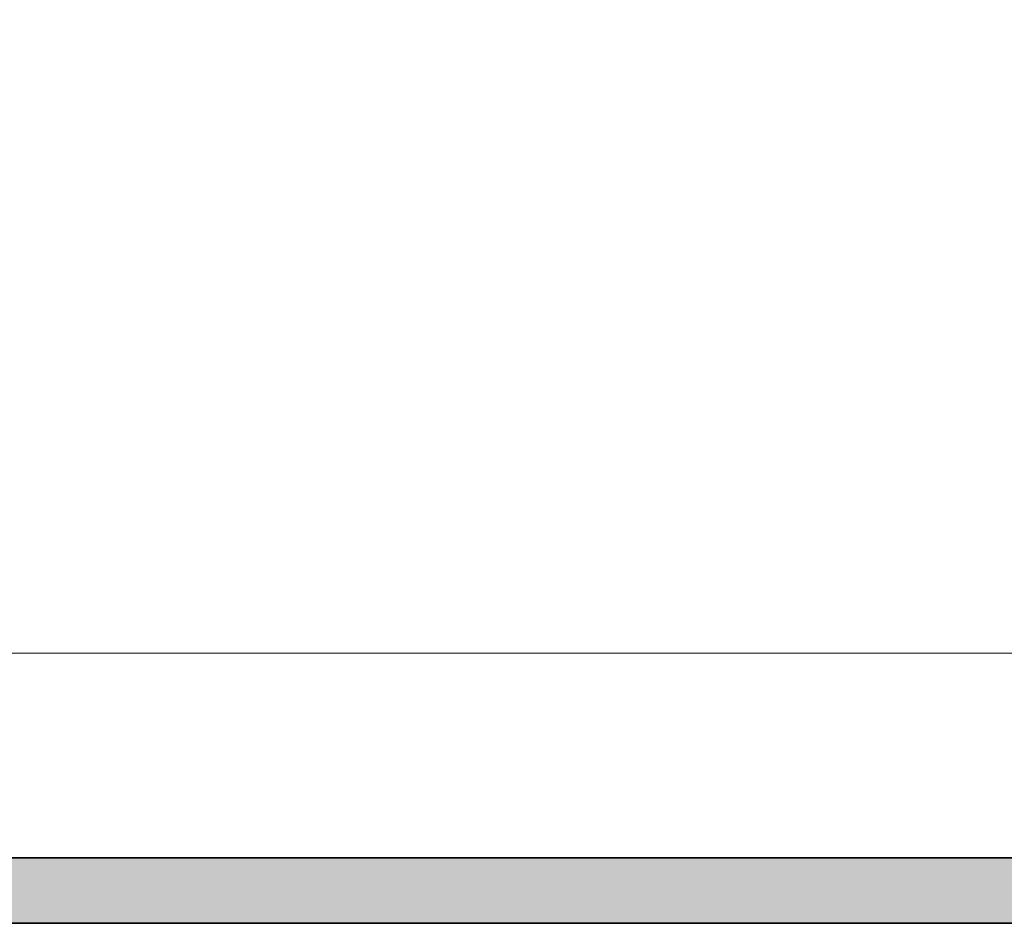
# Model space of a CAD drawing. Extents: x -289599 to -184549, y 66678 to 295474.
# Tile 99 of 256: x -280360 to -278102, y 70914 to 72986. Entities that reach past the tile are written whole.
import ezdxf

# ---------------------------------------------------------------- set-up
doc = ezdxf.new("R2010")
doc.units = 0
doc.header["$MEASUREMENT"] = 0
doc.linetypes.add('Wipeout_Contour', pattern=[1000, 0, -1000])
doc.layers.add('Model teren_Nr_Pióra__26', color=8, linetype='Continuous', lineweight=35)
doc.layers.add('Model Ściany_Nr_Pióra__87', color=8, linetype='Continuous', lineweight=20)
doc.layers.add('Model Ściany', color=8, linetype='Continuous')

msp = doc.modelspace()

# ---------------------------------------------------------------- linework, layer by layer
at = {"layer": 'Model teren_Nr_Pióra__26', "linetype": 'Continuous'}
msp.add_line((-286128.2, 70913.5), (-260835.3, 70913.5), dxfattribs=at)

# ---------------------------------------------------------------- wipeouts: each hides what was drawn before it
at = {"color": 254, "linetype": 'Wipeout_Contour', "lineweight": 0, "ltscale": 1348149.73734275}
msp.add_wipeout([(-280359.9, 71063.5), (-280359.9, 71533.5), (-281279.9, 71533.5), (-281279.9, 71063.5)], dxfattribs=at).dxf.layer = 'Model Ściany'

# ---------------------------------------------------------------- next in the draw order: wipeouts: each hides what was drawn before it
at = {"color": 254, "linetype": 'Wipeout_Contour', "lineweight": 0, "ltscale": 1350103.284843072}
msp.add_wipeout([(-280359.9, 71533.5), (-280359.9, 75153.5), (-281279.9, 75153.5), (-281279.9, 71533.5)], dxfattribs=at).dxf.layer = 'Model Ściany'

# ---------------------------------------------------------------- next in the draw order: wipeouts: each hides what was drawn before it
at = {"color": 254, "linetype": 'Wipeout_Contour', "lineweight": 0, "ltscale": 3632953.627417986}
msp.add_wipeout([(-274119.9, 75153.5), (-280359.9, 75153.5), (-280359.9, 71533.5), (-268549.9, 71533.5), (-268549.9, 75153.5), (-271839.9, 75153.5), (-271839.9, 72303.5), (-271839.9, 72263.5), (-271839.9, 71543.5), (-274119.9, 71543.5), (-274119.9, 72263.5)], dxfattribs=at).dxf.layer = 'Model Ściany'

# ---------------------------------------------------------------- next in the draw order: wipeouts: each hides what was drawn before it
at = {"color": 254, "linetype": 'Wipeout_Contour', "lineweight": 0, "ltscale": 1322256.213937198}
msp.add_wipeout([(-267949.9, 71063.5), (-267949.9, 71533.5), (-280359.9, 71533.5), (-280359.9, 71063.5)], dxfattribs=at).dxf.layer = 'Model Ściany'

# ---------------------------------------------------------------- next in the draw order: hatches: boundary and pattern name
at = {"layer": 'Model teren_Nr_Pióra__26', "linetype": 'Continuous'}
msp.add_hatch(color=256, dxfattribs=at).paths.add_polyline_path([(-286128.2, 70913.5), (-260835.3, 70913.5), (-260835.3, 71063.5), (-286128.2, 71063.5)], flags=0)

# ---------------------------------------------------------------- next in the draw order: linework, layer by layer
msp.add_line((-286128.2, 71063.5), (-260835.3, 71063.5), dxfattribs=at)
at = {"layer": 'Model Ściany_Nr_Pióra__87', "linetype": 'Continuous'}
for q in [(-281279.9, 71533.5), (-268549.9, 71533.5)]:
    msp.add_line((-280359.9, 71533.5), q, dxfattribs=at)

doc.saveas('drawing.dxf')
